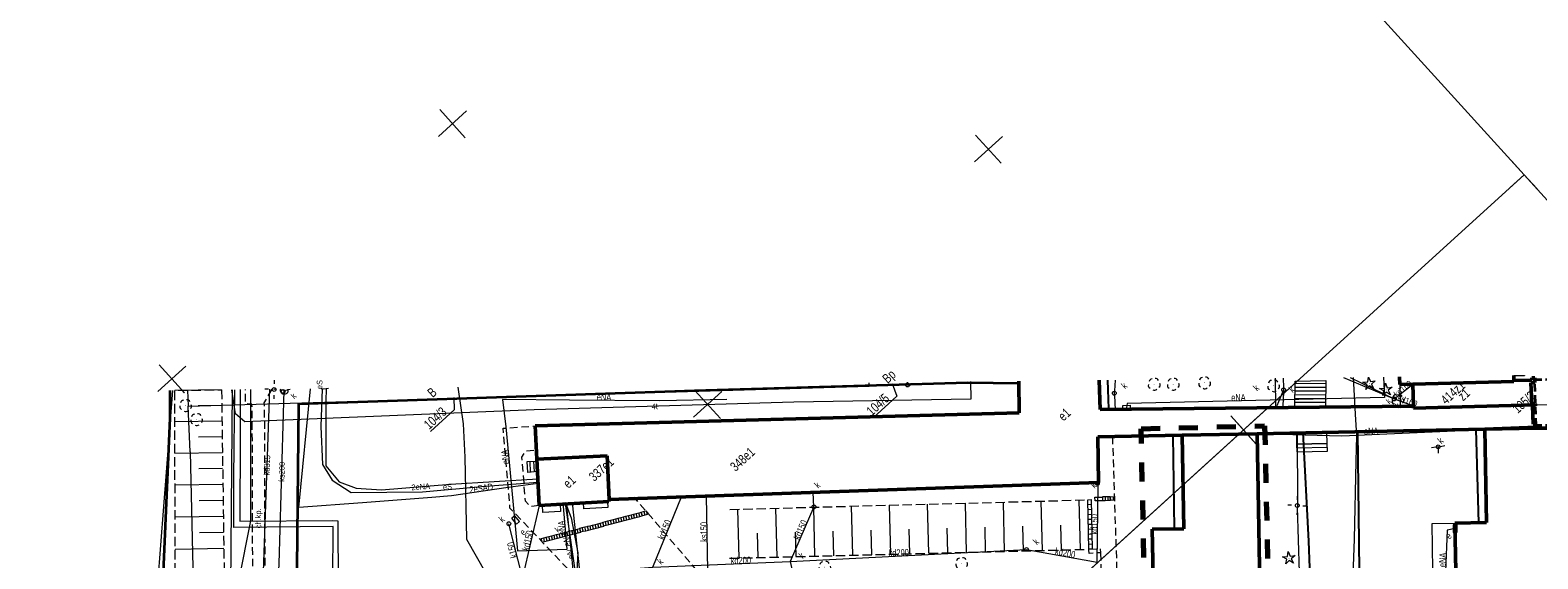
# Model space of a CAD drawing. Extents: x 6546616 to 6547358, y 5574659 to 5575298.
# Tile 9 of 12: x 6546993 to 6547192, y 5575063 to 5575132. Entities that reach past the tile are written whole.
import ezdxf
from ezdxf.enums import TextEntityAlignment as Align

# ---------------------------------------------------------------- set-up
doc = ezdxf.new("R2010")
doc.units = 0
doc.header["$MEASUREMENT"] = 0
for name, pattern in [('0.5_0.5', [1, 0.5, -0.5]), ('1.0_0.5', [1.5, 1, -0.5]), ('219-500', [0]), ('823-500', [1.75, 1.25, -0.5]), ('mz1.0_0.5', [1.5, 1, -0.5]), ('mz1.25_0.5', [1.75, 1.25, -0.5])]:
    doc.linetypes.add(name, pattern=pattern)
doc.layers.get('0').update_dxf_attribs({"color": 2, "linetype": 'CONTINUOUS', "lineweight": 13})
for name, color, linetype, lineweight in [('000 Inne (niezydentyfikowane)', 7, 'CONTINUOUS', 13), ('202-Punkt graniczny stabilizowany trwale', 7, 'CONTINUOUS', 13), ('203-Punkt załamania granicy działki nie stabilizowany', 7, 'CONTINUOUS', 13), ('210-Oznaczenie użytku', 7, 'CONTINUOUS', 13), ('211-Nr działki', 7, 'CONTINUOUS', 13), ('219-Linia granicy', 7, 'CONTINUOUS', 13), ('312-Budynek (powierzchnia)', 7, 'CONTINUOUS', 13), ('312-Numer ewidencyjny budynku', 7, 'CONTINUOUS', 13), ('312-Numer ewidencyjny budynku-Atr124', 7, 'CONTINUOUS', 13), ('342-Łącznik napowietrzny - K1', 7, 'CONTINUOUS', 13), ('352-schody (powierzchnia)', 7, 'CONTINUOUS', 13), ('356-Świetlik', 7, 'CONTINUOUS', 13), ('506-Opis i rzędna włazu okrągłego-SK', 7, 'CONTINUOUS', 13), ('509-Kratka ściekowa-SK', 7, 'CONTINUOUS', 13), ('510-Podpora jednosłupowa symb.-SEPOW', 7, 'CONTINUOUS', 13), ('582-Atrybuty opisowe-SKPOD', 7, 'CONTINUOUS', 13), ('585-Atrybuty opisowe-SEPOD', 7, 'CONTINUOUS', 13), ('688-Opis szafy sterowniczej-SE', 7, 'CONTINUOUS', 13), ('820-Skarpa nieumocniona', 7, 'CONTINUOUS', 13), ('822-Szczyt skarpy umocnionej', 7, 'CONTINUOUS', 13), ('823-Szczyt skarpy nieumocninej', 7, 'CONTINUOUS', 13), ('824-Podnóże skarpy nieumocninej', 7, 'CONTINUOUS', 13), ('chodnik (powierzchnia)', 7, 'CONTINUOUS', 13), ('chodnik (powierzchnia)-Atr17', 7, 'CONTINUOUS', 13), ('drzewo iglaste (punkt)', 7, 'CONTINUOUS', 13), ('drzewo liściaste (punkt)', 7, 'CONTINUOUS', 13), ('kratka ściekowa (punkt)', 7, 'CONTINUOUS', 13), ('krawężnik (linia)', 7, 'CONTINUOUS', 13), ('latarnia (punkt)', 7, 'CONTINUOUS', 13), ('latarnia na słupie lub maszcie (punkt)', 7, 'CONTINUOUS', 13), ('odwodnienie liniowe (linia)-Atr17', 7, 'CONTINUOUS', 13), ('ogrodzenie trwałe (linia)', 7, 'CONTINUOUS', 13), ('przewód ciepłowniczy (linia)', 7, 'CONTINUOUS', 13), ('przewód elektroenergetyczny (linia)', 7, 'CONTINUOUS', 13), ('przewód elektroenergetyczny (linia)-Atr1', 7, 'CONTINUOUS', 13), ('przewód gazowy (linia)', 7, 'CONTINUOUS', 13), ('przewód kanalizacyjny (linia)', 7, 'CONTINUOUS', 13), ('przewód kanalizacyjny (linia)-Atr1', 7, 'CONTINUOUS', 13), ('przewód telekomunikacyjny (linia)', 7, 'CONTINUOUS', 13), ('przewód telekomunikacyjny (linia)-Atr1', 7, 'CONTINUOUS', 13), ('przewód wodociągowy (linia)', 7, 'CONTINUOUS', 13), ('skarpa nieumocniona (powierzchnia)', 7, 'CONTINUOUS', 13), ('studzienka - przewód kanalizacyjny (powierzchnia)', 7, 'CONTINUOUS', 13), ('studzienka okrągła - przewód kanalizacyjny (punkt)', 7, 'CONTINUOUS', 13), ('studzienka okrągła - przewód kanalizacyjny (punkt)-Atr17', 7, 'CONTINUOUS', 13), ('szafa sterownicza - siec elektroenergetyczna (punkt)', 7, 'CONTINUOUS', 13), ('Wstawianie ramki sekcyjnej z opisem', 7, 'CONTINUOUS', 13), ('właz okrągły - siec kanalizacyjna (punkt)', 7, 'CONTINUOUS', 13), ('właz okrągły - siec kanalizacyjna (punkt)-Atr17', 7, 'CONTINUOUS', 13)]:
    doc.layers.add(name, color=color, linetype=linetype, lineweight=lineweight)
doc.styles.add('ARIAL', font='ARIALUNI.TTF', dxfattribs={"width": 0.75})
doc.linetypes.add('902-500', pattern='A,3.75,0,[1,ksztalty.shx,S=0.5,R=0,X=0,Y=0],3.75', length=7.5)

# ---------------------------------------------------------------- blocks, each defined once
blk = doc.blocks.new('OP021')
at = {"linetype": 'Continuous', "lineweight": 13}
h = blk.add_hatch(color=0, dxfattribs=at)
edge = h.paths.add_edge_path()
edge.add_arc((0, 0), 0.05, 0, 360)
at = {"color": 0, "linetype": 'Continuous', "lineweight": 13}
for centre, start, end in [((-0.38, 0.124), 121.308, 202.548), ((0, 0.4), 49.272, 130.728), ((0.38, 0.124), 337.452, 58.692), ((-0.235, -0.324), 193.221, 274.871), ((0.235, -0.324), 265.129, 346.779)]:
    blk.add_arc(centre, 0.4, start, end, dxfattribs=at)
blk = doc.blocks.new('SM01')
at = {"color": 0, "linetype": 'Continuous', "lineweight": 13}
for p, q in [((-0.53, 0.531), (-0.883, 0.884)), ((0.531, 0.531), (0.884, 0.884)), ((-0.53, -0.53), (-0.883, -0.883)), ((0.531, -0.53), (0.884, -0.883))]:
    blk.add_line(p, q, dxfattribs=at)
blk.add_circle((0, 0), 0.25, dxfattribs=at)
blk = doc.blocks.new('US22')
at = {"color": 0, "linetype": 'Continuous', "lineweight": 13}
blk.add_circle((0, 0), 0.25, dxfattribs=at)
blk = doc.blocks.new('US19')
at = {"color": 0, "linetype": 'Continuous', "lineweight": 13}
for p, q in [((-0.5, -0.25), (-0.5, 0.25)), ((-0.5, 0.25), (0.5, 0.25)), ((0.5, -0.25), (0.5, 0.25)), ((-0.5, -0.25), (0.5, -0.25))]:
    blk.add_line(p, q, dxfattribs=at)
blk = doc.blocks.new('US05')
at = {"color": 0, "linetype": 'Continuous', "lineweight": 13}
for p, q in [((-0.525, -0.25), (-0.525, 0.25)), ((-0.525, 0.25), (-0.175, 0.25)), ((-0.175, -0.25), (-0.175, 0.25)), ((-0.175, 0.25), (0.175, 0.25)), ((0.175, -0.25), (0.175, 0.25)), ((0.175, 0.25), (0.525, 0.25)), ((0.525, -0.25), (0.525, 0.25)), ((-0.525, -0.25), (-0.175, -0.25)), ((-0.175, -0.25), (0.175, -0.25)), ((0.175, -0.25), (0.525, -0.25))]:
    blk.add_line(p, q, dxfattribs=at)
blk = doc.blocks.new('OP011')
at = {"linetype": 'Continuous', "lineweight": 13}
h = blk.add_hatch(color=0, dxfattribs=at)
edge = h.paths.add_edge_path()
edge.add_arc((0, 0), 0.05, 0, 360)
at = {"color": 0, "linetype": 'Continuous', "lineweight": 13}
for p, q in [((-0.828, -0.268), (-0.283, 0.093)), ((-0.283, 0.093), (-0.512, 0.706)), ((-0.512, 0.706), (0, 0.299)), ((0, 0.299), (0.512, 0.706)), ((0.512, 0.706), (0.283, 0.093)), ((0.283, 0.093), (0.828, -0.268)), ((-0.175, -0.24), (-0.828, -0.268)), ((0, -0.87), (-0.175, -0.24)), ((0.175, -0.24), (0, -0.87)), ((0.828, -0.268), (0.175, -0.24))]:
    blk.add_line(p, q, dxfattribs=at)
blk = doc.blocks.new('510')
at = {"color": 0, "linetype": 'Continuous', "lineweight": 0}
blk.add_circle((0, 0), 0.25, dxfattribs=at)
blk = doc.blocks.new('SM011')
at = {"color": 0, "linetype": 'Continuous', "lineweight": 13}
for p, q in [((-0.53, 0.531), (-0.883, 0.884)), ((0.531, 0.531), (0.884, 0.884)), ((-0.53, -0.53), (-0.883, -0.883)), ((0.531, -0.53), (0.884, -0.883))]:
    blk.add_line(p, q, dxfattribs=at)
blk = doc.blocks.new('US15')
at = {"color": 0, "linetype": 'Continuous', "lineweight": 13}
blk.add_circle((0, 0), 0.25, dxfattribs=at)
blk = doc.blocks.new('203')
at = {"linetype": 'Continuous', "lineweight": 0}
h = blk.add_hatch(color=0, dxfattribs=at)
edge = h.paths.add_edge_path()
edge.add_arc((0, 0), 0.045, 0, 360)
blk = doc.blocks.new('202')
at = {"color": 0, "linetype": 'Continuous', "lineweight": 0}
blk.add_circle((0, 0), 0.25, dxfattribs=at)
blk = doc.blocks.new('RAMKA500KP')
at = {"color": 0}
for p, q in [((347.5, 250), (352.5, 250)), ((350, 247.5), (350, 250)), ((397.5, 250), (400, 250)), ((400, 247.5), (400, 250)), ((250, 97.5), (250, 102.5)), ((300, 97.5), (300, 102.5)), ((247.5, 100), (252.5, 100)), ((297.5, 100), (302.5, 100)), ((300, 47.5), (300, 52.5)), ((350, 47.5), (350, 52.5)), ((297.5, 50), (302.5, 50)), ((347.5, 50), (352.5, 50)), ((350, 0), (350, 2.5)), ((400, 0), (400, 2.5)), ((347.5, 0), (352.5, 0)), ((397.5, 0), (400, 0))]:
    blk.add_line(p, q, dxfattribs=at)
at = {"color": 0, "flags": 128}
blk.add_lwpolyline([(0, 0), (400, 0), (400, 250), (0, 250)], close=True, dxfattribs=at)

msp = doc.modelspace()

# ---------------------------------------------------------------- linework, layer by layer
at = {"color": 6, "linetype": '0.5_0.5', "lineweight": 70, "ltscale": 5}
msp.add_lwpolyline([(6547155.69, 5575080.07), (6547157.62, 5574993.11), (6547141.34, 5574992.74), (6547139.41, 5575079.69)], close=True, dxfattribs=at)
at = {"layer": '000 Inne (niezydentyfikowane)', "color": 7, "linetype": 'Continuous', "lineweight": 13}
for p, q in [((6547018.22, 5575084.81), (6547012.04, 5575084.72)), ((6547018.24, 5575082.75), (6547015.15, 5575082.71)), ((6547018.27, 5575080.68), (6547012.05, 5575080.6)), ((6547018.31, 5575078.61), (6547015.18, 5575078.56)), ((6547018.33, 5575076.52), (6547012.06, 5575076.44)), ((6547018.36, 5575074.44), (6547015.22, 5575074.39)), ((6547018.39, 5575072.34), (6547012.08, 5575072.26)), ((6547018.42, 5575070.24), (6547015.25, 5575070.19)), ((6547018.45, 5575068.13), (6547012.1, 5575068.04)), ((6547018.48, 5575066.01), (6547015.3, 5575065.96)), ((6547018.51, 5575063.89), (6547012.11, 5575063.79))]:
    msp.add_line(p, q, dxfattribs=at)
at = {"layer": '000 Inne (niezydentyfikowane)', "color": 7, "linetype": 'Continuous', "lineweight": 25, "flags": 128}
for points in [[(6547143.82, 5575066.51), (6547143.66, 5575078.8)], [(6547180.89, 5575061.12), (6547168.22, 5575061.02), (6547167.97, 5575079.3)], [(6547183.92, 5575067.3), (6547183.57, 5575079.6)]]:
    msp.add_lwpolyline(points, dxfattribs=at)
at = {"layer": '211-Nr działki', "color": 0, "linetype": 'Continuous', "lineweight": 18, "flags": 128}
for points in [[(6547048.85, 5575083.82), (6547048.89, 5575082.19), (6547045.75, 5575079.33)], [(6547106.59, 5575085.63), (6547107.23, 5575083.98), (6547104.09, 5575081.13)]]:
    msp.add_lwpolyline(points, dxfattribs=at)
at = {"layer": '219-Linia granicy', "color": 7, "linetype": '219-500', "lineweight": 18, "flags": 128}
for points in [[(6547103.58, 5575085.3), (6547103.57, 5575085.75)], [(6547108.64, 5575085.45), (6547108.63, 5575085.8)], [(6547173.48, 5575086.52), (6547173.51, 5575085.53)], [(6547011.74, 5575084.74), (6547009.38, 5575054.16)], [(6547013.73, 5575084.76), (6547013.82, 5575082.68)], [(6547013.82, 5575082.68), (6547103.58, 5575085.3)], [(6547108.64, 5575085.45), (6547103.58, 5575085.3)], [(6547173.51, 5575085.53), (6547173.58, 5575082.63)], [(6547014.08, 5575076.64), (6547013.82, 5575082.68)], [(6547173.58, 5575082.63), (6547173.58, 5575082.48)], [(6547173.58, 5575082.48), (6547175.31, 5575082.51)], [(6547175.31, 5575082.38), (6547191.39, 5575082.83)], [(6547175.31, 5575082.51), (6547175.31, 5575082.38)], [(6547191.39, 5575082.83), (6547208.63, 5575083.31)], [(6547014.08, 5575076.64), (6547014.61, 5575053.77)]]:
    msp.add_lwpolyline(points, dxfattribs=at)
at = {"layer": '312-Budynek (powierzchnia)', "color": 7, "linetype": 'Continuous', "lineweight": 50, "flags": 128}
for points in [[(6547123.35, 5575081.77), (6547123.29, 5575085.96)], [(6547133.9, 5575086.08), (6547134, 5575082.24)], [(6547173.48, 5575086.52), (6547173.51, 5575085.53)], [(6547175.21, 5575085.54), (6547188.56, 5575085.89)], [(6547175.21, 5575085.54), (6547188.56, 5575085.89)], [(6547188.53, 5575086.64), (6547188.53, 5575086.68)], [(6547188.55, 5575086.04), (6547188.53, 5575086.64)], [(6547188.55, 5575086.04), (6547190.91, 5575086.1)], [(6547188.56, 5575085.89), (6547188.55, 5575086.04)], [(6547188.56, 5575085.89), (6547188.55, 5575086.04)], [(6547191.31, 5575085.76), (6547190.8, 5575085.73)], [(6547190.8, 5575085.73), (6547190.9, 5575082.95)], [(6547190.91, 5575086.1), (6547190.93, 5575086.37)], [(6547190.93, 5575086.37), (6547191.29, 5575086.38)], [(6547191.29, 5575086.38), (6547191.3, 5575086.16)], [(6547191.3, 5575086.16), (6547191.31, 5575085.76)], [(6547173.51, 5575085.53), (6547175.21, 5575085.54)], [(6547175.31, 5575082.64), (6547175.21, 5575085.54)], [(6547059.54, 5575080.06), (6547123.35, 5575081.77)], [(6547134, 5575082.24), (6547175.31, 5575082.64)], [(6547175.31, 5575082.38), (6547191.39, 5575082.83)], [(6547191.39, 5575082.83), (6547175.31, 5575082.38)], [(6547175.31, 5575082.64), (6547175.31, 5575082.38)], [(6547175.31, 5575082.38), (6547175.31, 5575082.64)], [(6547190.9, 5575082.95), (6547191.37, 5575082.96)], [(6547191.39, 5575082.71), (6547191.01, 5575082.7)], [(6547191.01, 5575082.7), (6547191.11, 5575080.28)], [(6547191.37, 5575082.96), (6547191.39, 5575082.83)], [(6547191.39, 5575082.83), (6547191.39, 5575082.71)], [(6547059.78, 5575075.66), (6547059.54, 5575080.06)], [(6547191.53, 5575079.87), (6547184.73, 5575079.62)], [(6547191.11, 5575080.28), (6547191.48, 5575080.27)], [(6547191.48, 5575080.27), (6547191.5, 5575080.09)], [(6547191.5, 5575080.09), (6547191.53, 5575079.87)], [(6547191.54, 5575079.74), (6547194.38, 5575079.78)], [(6547144.81, 5575078.84), (6547133.69, 5575078.63)], [(6547133.69, 5575078.63), (6547133.81, 5575072.6)], [(6547154.71, 5575079.02), (6547144.81, 5575078.84)], [(6547144.81, 5575078.84), (6547154.71, 5575079.02)], [(6547145.05, 5575066.51), (6547144.81, 5575078.84)], [(6547184.73, 5575079.62), (6547154.71, 5575079.02)], [(6547154.71, 5575079.02), (6547156.22, 5574994.19)], [(6547184.73, 5575079.62), (6547191.54, 5575079.74)], [(6547184.95, 5575067.31), (6547184.73, 5575079.62)], [(6547059.78, 5575075.66), (6547069.06, 5575076.11)], [(6547069.06, 5575076.11), (6547059.78, 5575075.66)], [(6547069.06, 5575076.11), (6547069.29, 5575070.37)], [(6547069.29, 5575070.37), (6547069.06, 5575076.11)], [(6547060.07, 5575069.58), (6547059.78, 5575075.66)], [(6547133.81, 5575072.6), (6547069.29, 5575070.37)], [(6547069.26, 5575070.08), (6547060.07, 5575069.58)], [(6547069.29, 5575070.37), (6547069.26, 5575070.08)], [(6547140.87, 5575066.43), (6547145.05, 5575066.51)], [(6547141, 5575060.26), (6547140.87, 5575066.43)], [(6547180.78, 5575067.24), (6547184.95, 5575067.31)], [(6547180.89, 5575060.95), (6547180.78, 5575067.24)]]:
    msp.add_lwpolyline(points, dxfattribs=at)
at = {"layer": '342-Łącznik napowietrzny - K1', "color": 7, "linetype": '1.0_0.5', "lineweight": 35, "flags": 128}
msp.add_lwpolyline([(6547191.5, 5575080.09), (6547191.48, 5575080.27), (6547191.31, 5575085.76), (6547191.3, 5575086.16), (6547200.23, 5575086.37), (6547200.37, 5575080.07), (6547194.48, 5575079.99), (6547194.5, 5575080.35), (6547194.12, 5575080.35), (6547194.11, 5575080.18)], close=True, dxfattribs=at)
at = {"layer": '352-schody (powierzchnia)', "color": 7, "linetype": 'Continuous', "lineweight": 18}
for p, q in [((6547159.67, 5575082.53), (6547159.71, 5575085.94)), ((6547159.71, 5575085.94), (6547163.74, 5575086.05)), ((6547163.74, 5575086.05), (6547163.72, 5575082.57)), ((6547163.74, 5575084.12), (6547159.69, 5575084.13)), ((6547163.73, 5575084.62), (6547159.7, 5575084.64)), ((6547163.74, 5575085.62), (6547159.71, 5575085.64)), ((6547163.74, 5575085.11), (6547159.71, 5575085.13)), ((6547163.72, 5575082.57), (6547159.67, 5575082.53)), ((6547163.73, 5575083.12), (6547159.68, 5575083.13)), ((6547163.73, 5575083.62), (6547159.69, 5575083.64)), ((6547163.91, 5575079.2), (6547159.88, 5575079.13)), ((6547159.88, 5575079.13), (6547159.91, 5575077.66)), ((6547163.95, 5575077.75), (6547163.91, 5575079.2)), ((6547163.95, 5575077.75), (6547159.91, 5575077.67)), ((6547159.91, 5575077.66), (6547163.95, 5575077.75)), ((6547159.91, 5575077.67), (6547159.94, 5575076.66)), ((6547159.93, 5575077.16), (6547163.95, 5575077.24)), ((6547159.94, 5575076.66), (6547163.97, 5575076.74)), ((6547163.97, 5575076.74), (6547163.95, 5575077.75)), ((6547058.49, 5575075.36), (6547059.79, 5575075.42)), ((6547058.58, 5575073.92), (6547058.49, 5575075.36)), ((6547059.86, 5575074.05), (6547058.58, 5575073.92)), ((6547058.84, 5575075.38), (6547058.9, 5575073.95)), ((6547059.33, 5575075.39), (6547059.41, 5575074)), ((6547059.79, 5575075.42), (6547059.86, 5575074.05))]:
    msp.add_line(p, q, dxfattribs=at)
at = {"layer": '352-schody (powierzchnia)', "color": 7, "linetype": 'Continuous', "lineweight": 18, "flags": 128}
for points in [[(6547132.39, 5575070.31), (6547132.92, 5575070.35)], [(6547132.39, 5575070.31), (6547132.92, 5575070.35)], [(6547132.83, 5575070.34), (6547132.95, 5575063.8), (6547132.53, 5575063.8), (6547132.39, 5575070.31)], [(6547132.83, 5575070.34), (6547132.95, 5575063.8), (6547132.53, 5575063.8), (6547132.39, 5575070.31)], [(6547132.87, 5575069.69), (6547132.41, 5575069.66)], [(6547132.87, 5575069.69), (6547132.41, 5575069.66)], [(6547132.85, 5575069.04), (6547132.42, 5575069.01)], [(6547132.85, 5575069.04), (6547132.42, 5575069.01)], [(6547132.87, 5575068.38), (6547132.43, 5575068.36)], [(6547132.87, 5575068.38), (6547132.43, 5575068.36)], [(6547132.87, 5575067.74), (6547132.44, 5575067.71)], [(6547132.87, 5575067.74), (6547132.44, 5575067.71)], [(6547132.9, 5575067.08), (6547132.46, 5575067.06)], [(6547132.9, 5575067.08), (6547132.46, 5575067.06)], [(6547132.91, 5575066.43), (6547132.48, 5575066.4)], [(6547132.91, 5575066.43), (6547132.48, 5575066.4)], [(6547132.92, 5575065.78), (6547132.49, 5575065.75)], [(6547132.92, 5575065.78), (6547132.49, 5575065.75)], [(6547132.93, 5575065.13), (6547132.51, 5575065.11)], [(6547132.93, 5575065.13), (6547132.51, 5575065.11)], [(6547132.95, 5575064.48), (6547132.51, 5575064.45)], [(6547132.95, 5575064.48), (6547132.51, 5575064.45)]]:
    msp.add_lwpolyline(points, dxfattribs=at)
at = {"layer": '356-Świetlik', "color": 7, "linetype": 'Continuous', "lineweight": 18, "flags": 128}
for points in [[(6547134.01, 5575082.31), (6547133.89, 5575086.08)], [(6547134.96, 5575086.09), (6547135.07, 5575082.33), (6547134.01, 5575082.31)], [(6547189.93, 5575086.7), (6547189.93, 5575086.67), (6547188.53, 5575086.64)], [(6547188.53, 5575086.64), (6547188.53, 5575086.68)]]:
    msp.add_lwpolyline(points, dxfattribs=at)
for points in [[(6547065.96, 5575069.12), (6547065.91, 5575069.9), (6547069.07, 5575070.07), (6547069.12, 5575069.29)], [(6547060.57, 5575068.65), (6547060.53, 5575069.6), (6547062.84, 5575069.73), (6547062.9, 5575068.77)]]:
    msp.add_lwpolyline(points, close=True, dxfattribs=at)
at = {"layer": '509-Kratka ściekowa-SK', "color": 7, "linetype": 'Continuous', "lineweight": 18, "flags": 128}
for points in [[(6547133.33, 5575070.68), (6547134.31, 5575070.68), (6547134.33, 5575070.18), (6547133.36, 5575070.18)], [(6547135.9, 5575070.26), (6547135.38, 5575070.23), (6547135.35, 5575070.73), (6547135.88, 5575070.75)], [(6547073.54, 5575068.7), (6547074.13, 5575068.86), (6547074.5, 5575068.43), (6547073.68, 5575068.22)]]:
    msp.add_lwpolyline(points, close=True, dxfattribs=at)
for points in [[(6547135.71, 5575070.74), (6547135.74, 5575070.25)], [(6547073.88, 5575068.78), (6547074.02, 5575068.31)], [(6547074.35, 5575068.4), (6547074.27, 5575068.7)]]:
    msp.add_lwpolyline(points, dxfattribs=at)
at = {"layer": '820-Skarpa nieumocniona', "color": 7, "linetype": 'Continuous', "lineweight": 13, "flags": 128}
for points in [[(6547116.42, 5575063.39), (6547116.25, 5575069.89)], [(6547121.42, 5575063.52), (6547121.26, 5575070.02)], [(6547126.42, 5575063.66), (6547126.25, 5575070.14)], [(6547131.42, 5575063.78), (6547131.26, 5575070.28)], [(6547086.44, 5575062.64), (6547086.28, 5575069.08)], [(6547091.43, 5575062.76), (6547091.28, 5575069.21)], [(6547096.42, 5575062.89), (6547096.27, 5575069.34)], [(6547101.43, 5575063.02), (6547101.26, 5575069.48)], [(6547106.43, 5575063.14), (6547106.27, 5575069.62)], [(6547111.42, 5575063.27), (6547111.26, 5575069.75)], [(6547088.94, 5575062.7), (6547088.86, 5575065.92)], [(6547093.93, 5575062.83), (6547093.85, 5575066.05)], [(6547098.93, 5575062.95), (6547098.84, 5575066.18)], [(6547103.93, 5575063.08), (6547103.85, 5575066.32)], [(6547108.93, 5575063.2), (6547108.84, 5575066.45)], [(6547113.92, 5575063.33), (6547113.84, 5575066.56)], [(6547118.91, 5575063.45), (6547118.84, 5575066.7)], [(6547123.93, 5575063.58), (6547123.83, 5575066.83)], [(6547128.92, 5575063.71), (6547128.84, 5575066.97)]]:
    msp.add_lwpolyline(points, dxfattribs=at)
at = {"layer": '822-Szczyt skarpy umocnionej', "color": 7, "linetype": 'Continuous', "lineweight": 13, "flags": 128}
msp.add_lwpolyline([(6547130.43, 5575072.49), (6547133.81, 5575072.6)], dxfattribs=at)
at = {"layer": '823-Szczyt skarpy nieumocninej', "color": 7, "linetype": '823-500', "lineweight": 13, "flags": 128}
msp.add_lwpolyline([(6547085.18, 5575062.61), (6547132.53, 5575063.8)], dxfattribs=at)
at = {"layer": '824-Podnóże skarpy nieumocninej', "color": 7, "linetype": '823-500', "lineweight": 13, "flags": 128}
msp.add_lwpolyline([(6547085.22, 5575069.05), (6547132.39, 5575070.31)], dxfattribs=at)
at = {"layer": 'chodnik (powierzchnia)', "color": 7, "linetype": 'mz1.0_0.5', "lineweight": 18, "flags": 128}
for points in [[(6547023.05, 5574934.4), (6547023, 5574937.06), (6547015.05, 5574959.22), (6547022.75, 5574966.07), (6547022.58, 5575003.6), (6547022.37, 5575046.24), (6547022.26, 5575082.57), (6547022.2, 5575082.94), (6547021.38, 5575082.97), (6547021.35, 5575084.85)], [(6547024.84, 5575084.89), (6547023.8, 5575083.11), (6547023.85, 5575082.55), (6547023.95, 5575046.15), (6547024.18, 5575003.72), (6547024.34, 5574965.31), (6547016.87, 5574958.6), (6547024.64, 5574937.13), (6547027.08, 5574937.12), (6547027.04, 5574934.45), (6547023.97, 5574934.39)], [(6547074.19, 5575050.35), (6547056.23, 5575069.23), (6547055.34, 5575079.74), (6547059.54, 5575080.06)], [(6547135.63, 5575078.63), (6547135.89, 5575070.5), (6547136.19, 5575061.41), (6547136.37, 5575057.11), (6547139.79, 5575057.18)], [(6547060.07, 5575069.58), (6547058.95, 5575069.44), (6547058.29, 5575070.13), (6547057.78, 5575075.94), (6547058.29, 5575076.78), (6547059.71, 5575076.87)], [(6547134.06, 5575063.34), (6547134.27, 5575057.06), (6547095.26, 5575055.9), (6547095.25, 5575056.32), (6547093.94, 5575056.24), (6547093.96, 5575055.84), (6547085.57, 5575055.54), (6547072.58, 5575070.66)]]:
    msp.add_lwpolyline(points, dxfattribs=at)
msp.add_lwpolyline([(6547132.53, 5575063.8), (6547134.03, 5575063.86), (6547134.06, 5575063.34), (6547132.57, 5575063.26)], close=True, dxfattribs=at)
at = {"layer": 'krawężnik (linia)', "color": 7, "linetype": 'Continuous', "lineweight": 25, "flags": 128}
msp.add_lwpolyline([(6547161.98, 5575045.75), (6547161.91, 5575054.32), (6547161.53, 5575064.85), (6547160.78, 5575079.17)], dxfattribs=at)
at = {"layer": 'ogrodzenie trwałe (linia)', "color": 7, "linetype": '902-500', "lineweight": 35, "flags": 128}
for points in [[(6547123.31, 5575085.64), (6547116.53, 5575085.75), (6547080.54, 5575084.66), (6547028.36, 5575082.92), (6547027.92, 5575039.76), (6547027.96, 5575033.57), (6547027.96, 5575019.03)], [(6547002.24, 5574960.56), (6547003.19, 5574963.69), (6547004.97, 5574979.89), (6547007.12, 5575003.78), (6547008.78, 5575024.53), (6547009.82, 5575043.54), (6547011.46, 5575081.08), (6547011.45, 5575084.74)]]:
    msp.add_lwpolyline(points, dxfattribs=at)
at = {"layer": 'przewód ciepłowniczy (linia)', "color": 212, "linetype": 'Continuous', "lineweight": 18, "flags": 128}
for points in [[(6547019.6, 5575084.83), (6547018.32, 5574934.45)], [(6547019.28, 5574934.44), (6547020.51, 5574946.84), (6547032.29, 5574946.29), (6547032.38, 5574970.32), (6547032.5, 5574996.04), (6547032.36, 5575022.42), (6547032.55, 5575035.11), (6547032.63, 5575040.22), (6547032.81, 5575050.55), (6547032.94, 5575065.84), (6547032.91, 5575066.82), (6547019.85, 5575066.67), (6547019.84, 5575073.31), (6547019.95, 5575084.83)], [(6547020.67, 5575084.84), (6547020.66, 5575078.71), (6547020.64, 5575067.49), (6547032.88, 5575067.61), (6547033.52, 5575067.53), (6547033.57, 5575059), (6547033.29, 5575041.48), (6547033.09, 5575029.26), (6547033.06, 5575009.42), (6547033.11, 5575001.37), (6547033.11, 5574988.96), (6547033.04, 5574968.34), (6547033.06, 5574948.63), (6547033.03, 5574945.47), (6547026.22, 5574945.84), (6547021.08, 5574946.07), (6547020.6, 5574941.05), (6547020.09, 5574936.47), (6547019.91, 5574934.44)]]:
    msp.add_lwpolyline(points, dxfattribs=at)
at = {"layer": 'przewód elektroenergetyczny (linia)', "color": 1, "linetype": 'Continuous', "lineweight": 18, "flags": 128}
for points in [[(6547171.36, 5575086.49), (6547171.36, 5575086.46), (6547171.48, 5575083.79), (6547137.59, 5575083.02), (6547137.48, 5575082.5)], [(6547025.27, 5575084.89), (6547025.15, 5575084.85), (6547025.16, 5575084.89)], [(6547059.94, 5575072.47), (6547055.97, 5575071.92), (6547048.52, 5575070.84), (6547045.92, 5575070.61), (6547036.79, 5575069.94), (6547028.39, 5575069.31), (6547029.92, 5575084.94)], [(6547031.47, 5575084.96), (6547031.3, 5575079.98), (6547031.52, 5575074.99), (6547032.79, 5575072.9), (6547035.31, 5575071.27), (6547044.72, 5575071.38), (6547052.49, 5575072.07), (6547059.92, 5575072.66)], [(6547032.29, 5575084.97), (6547031.67, 5575084.91), (6547031.36, 5575084.96)], [(6547032.01, 5575084.96), (6547031.96, 5575083.38), (6547031.96, 5575074.79), (6547033.72, 5575072.68), (6547035.97, 5575071.87), (6547039.3, 5575071.62), (6547048.41, 5575072.36), (6547059.9, 5575073.07)], [(6547084.82, 5575083.54), (6547075.99, 5575083.35), (6547064.08, 5575083.44), (6547055.24, 5575083.53), (6547055.68, 5575079.95), (6547057.2, 5575063.58), (6547063.76, 5575063.82), (6547063.23, 5575069.96)], [(6547154.53, 5575079.06), (6547165.88, 5575078.75), (6547184.73, 5575079.6)], [(6547160, 5575079.08), (6547160.02, 5575069.83), (6547160.02, 5575069.36)], [(6547063.51, 5575069.99), (6547064.29, 5575067.94), (6547065.17, 5575063.35), (6547064.96, 5575059.4)], [(6547089.2, 5575022.31), (6547088.87, 5575024.43), (6547077.56, 5575024.35), (6547073.61, 5575030.21), (6547073.15, 5575050.26), (6547065.54, 5575056.23), (6547063.56, 5575069.84)], [(6547139.24, 5574993.99), (6547139.56, 5574994.63), (6547139.34, 5574999.98), (6547138.36, 5575021.83), (6547137.38, 5575035.76), (6547137.35, 5575036.88), (6547136.68, 5575045.14), (6547136.21, 5575047.4), (6547134.97, 5575049.58), (6547132.75, 5575051.88), (6547129.77, 5575054.89), (6547127.03, 5575056.75), (6547120.17, 5575057.84), (6547114.56, 5575057.85), (6547108.5, 5575058.2), (6547105.52, 5575057.62), (6547100.51, 5575056.78), (6547094.98, 5575056.02), (6547077.5, 5575055.99), (6547065, 5575055.84), (6547064.47, 5575062.02), (6547063.69, 5575069.92)], [(6547064.43, 5575069.92), (6547065.82, 5575056.88), (6547068.67, 5575056.22), (6547073.51, 5575056.09), (6547081.2, 5575056.21), (6547101.56, 5575056.81), (6547107.9, 5575057.21), (6547113.93, 5575058.03), (6547122.61, 5575057.6), (6547130.47, 5575057.07), (6547132.64, 5575054.82), (6547135.88, 5575049.17), (6547136.59, 5575046.24), (6547137.8, 5575031.04), (6547138.67, 5575019.83)], [(6547160.69, 5575047.58), (6547160.68, 5575047.83), (6547160.02, 5575069.36)], [(6547155.04, 5575060.31), (6547158.83, 5575059.96), (6547160.19, 5575059.61), (6547161.33, 5575059.45), (6547166.86, 5575059.02), (6547169.29, 5575059.23), (6547176.75, 5575059.58), (6547177.2, 5575059.75), (6547177.41, 5575059.92), (6547177.61, 5575060.16), (6547177.79, 5575060.44), (6547177.85, 5575061.05), (6547177.76, 5575067.19), (6547180.78, 5575067.24)], [(6547180.79, 5575066.52), (6547179.75, 5575066.31), (6547179.52, 5575060.89), (6547179.59, 5575054.5), (6547181.48, 5575053.64), (6547181.94, 5575034.09), (6547182.17, 5575020.08), (6547181.35, 5575019.27), (6547181.41, 5575012.69), (6547181.53, 5575006.18), (6547181.7, 5574994.94)]]:
    msp.add_lwpolyline(points, dxfattribs=at)
at = {"layer": 'przewód gazowy (linia)', "color": 40, "linetype": 'Continuous', "lineweight": 18, "flags": 128}
msp.add_lwpolyline([(6547166.59, 5575043.59), (6547167.03, 5575050.86), (6547167.53, 5575065.11), (6547167.74, 5575075.42), (6547167.84, 5575078.74), (6547167.67, 5575081.62), (6547167.43, 5575086.45)], dxfattribs=at)
at = {"layer": 'przewód kanalizacyjny (linia)', "color": 34, "linetype": 'Continuous', "lineweight": 18, "flags": 128}
for points in [[(6547136.01, 5575086.1), (6547135.9, 5575084.67), (6547135.88, 5575084.36), (6547135.9, 5575084.07), (6547136.01, 5575082.17)], [(6547157.07, 5575086.34), (6547157.07, 5575086.18), (6547157.12, 5575082.68)], [(6547158.16, 5575086.35), (6547158.19, 5575085.12), (6547158.2, 5575084.82), (6547158.18, 5575084.52), (6547158.08, 5575082.7)], [(6547166.08, 5575086.43), (6547172.78, 5575083.61)], [(6547166.99, 5575086.44), (6547172.78, 5575083.61)], [(6547012, 5574934.52), (6547011.54, 5574945.84), (6547021.17, 5574954.8), (6547021.6, 5574994.92), (6547022.23, 5575034.89), (6547023.73, 5575060.83), (6547024.56, 5575084.88)], [(6547014.88, 5574934.49), (6547016.03, 5574946.26), (6547023.42, 5574952.47), (6547023.7, 5574991), (6547024.2, 5575031.17), (6547025.8, 5575061.9), (6547026.48, 5575084.72), (6547027.28, 5575084.91)], [(6547158.2, 5575084.82), (6547157.29, 5575082.69)], [(6547172.78, 5575083.61), (6547175.02, 5575085.4)], [(6547172.78, 5575083.61), (6547175.06, 5575082.8)], [(6547178.57, 5575077.3), (6547178.27, 5575077.26), (6547177.71, 5575077.18)], [(6547178.57, 5575077.3), (6547178.56, 5575077), (6547178.55, 5575076.47)], [(6547178.57, 5575077.3), (6547178.86, 5575077.36), (6547179.46, 5575077.48)], [(6547133.64, 5575062.12), (6547133.74, 5575072.35)], [(6547075.04, 5575061.43), (6547078.84, 5575070.7)], [(6547082.3, 5575061.01), (6547082.13, 5575070.82)], [(6547096.3, 5575069.38), (6547096.2, 5575071.28)], [(6547060.07, 5575069.58), (6547057.88, 5575060.07)], [(6547096.3, 5575069.38), (6547093.17, 5575062.18), (6547094.6, 5575055.79)], [(6547057.88, 5575060.07), (6547056.09, 5575067.17)], [(6547057.88, 5575060.07), (6547075.04, 5575061.43), (6547093.17, 5575062.18), (6547124.3, 5575063.78), (6547133.64, 5575062.12)]]:
    msp.add_lwpolyline(points, dxfattribs=at)
at = {"layer": 'przewód telekomunikacyjny (linia)', "color": 30, "linetype": 'Continuous', "lineweight": 18, "flags": 128}
for points in [[(6547116.93, 5575085.89), (6547116.99, 5575083.59), (6547093.64, 5575083.19), (6547059.43, 5575082.16), (6547021.28, 5575080.59), (6547020.05, 5575081.65), (6547019.57, 5575084.83)], [(6547007.77, 5574934.56), (6547008.85, 5574946.03), (6547010.32, 5574959.16), (6547012.43, 5574970.36), (6547014.8, 5574980.62), (6547015.02, 5574988.33), (6547015.81, 5575004.35), (6547015.7, 5575020.71), (6547017.33, 5575043.7), (6547022.08, 5575067.55), (6547022.07, 5575084.86)]]:
    msp.add_lwpolyline(points, dxfattribs=at)
at = {"layer": 'przewód wodociągowy (linia)', "color": 5, "linetype": 'Continuous', "lineweight": 18, "flags": 128}
for points in [[(6547135.04, 5575086.09), (6547135.16, 5575082.25)], [(6547049.34, 5575085.15), (6547050.06, 5575080.33), (6547050.3, 5575075.92), (6547050.52, 5575065.11), (6547055.6, 5575056.18), (6547055.9, 5575055.91)]]:
    msp.add_lwpolyline(points, dxfattribs=at)
at = {"layer": 'skarpa nieumocniona (powierzchnia)', "color": 7, "linetype": 'mz1.25_0.5', "lineweight": 18, "flags": 128}
msp.add_lwpolyline([(6547018.22, 5575084.81), (6547018.6, 5575057.67), (6547015.32, 5575047.3), (6547013.8, 5575033.78), (6547013.49, 5575020.69), (6547012.69, 5574995.88), (6547010.32, 5574966.97), (6547009.17, 5574958.46), (6547016.01, 5574951.34), (6547016.92, 5574950.94), (6547015.88, 5574948.65), (6547012.27, 5574950.63), (6547003.84, 5574957.96), (6547004.84, 5574967.58), (6547004.87, 5574969.2), (6547009.16, 5575012.06), (6547010.19, 5575046.05), (6547012.13, 5575057.25), (6547012.04, 5575084.75)], close=True, dxfattribs=at)
at = {"layer": 'studzienka - przewód kanalizacyjny (powierzchnia)', "color": 34, "linetype": 'Continuous', "lineweight": 18, "flags": 128}
for points in [[(6547026.41, 5575084.23), (6547026.31, 5575084.25), (6547026.22, 5575084.29), (6547026.13, 5575084.36), (6547026.06, 5575084.44), (6547026.01, 5575084.53), (6547025.98, 5575084.62), (6547025.98, 5575084.73), (6547025.99, 5575084.84), (6547026.01, 5575084.9)], [(6547026.94, 5575084.91), (6547026.97, 5575084.82), (6547026.97, 5575084.71), (6547026.96, 5575084.61), (6547026.93, 5575084.51), (6547026.87, 5575084.42), (6547026.81, 5575084.34), (6547026.72, 5575084.28), (6547026.62, 5575084.24), (6547026.52, 5575084.22), (6547026.41, 5575084.23)]]:
    msp.add_lwpolyline(points, dxfattribs=at)
at = {"layer": 'Wstawianie ramki sekcyjnej z opisem', "color": 7, "linetype": 'Continuous', "lineweight": 13, "flags": 128}
for points in [[(6547160.45, 5575086.37), (6546996.17, 5574937.06)], [(6546996.17, 5574937.06), (6547160.45, 5575086.37)], [(6547009.81, 5575084.58), (6547009.96, 5575084.72)], [(6547013.34, 5575084.41), (6547013.03, 5575084.76)], [(6547080.44, 5575081.21), (6547084.14, 5575084.57)], [(6547080.44, 5575081.21), (6547084.14, 5575084.57)], [(6547083.97, 5575081.04), (6547080.6, 5575084.74)], [(6547083.97, 5575081.04), (6547080.6, 5575084.74)], [(6547151.07, 5575077.84), (6547154.77, 5575081.2)], [(6547151.07, 5575077.84), (6547154.77, 5575081.2)], [(6547151.07, 5575077.84), (6547154.77, 5575081.2)], [(6547152.92, 5575079.52), (6547151.24, 5575081.37)], [(6547154.6, 5575077.67), (6547151.24, 5575081.37)], [(6547154.6, 5575077.67), (6547152.92, 5575079.52)]]:
    msp.add_lwpolyline(points, dxfattribs=at)

# ---------------------------------------------------------------- block references
at = {"layer": '202-Punkt graniczny stabilizowany trwale', "color": 7, "linetype": 'Continuous', "lineweight": 18, "rotation": 42.26758658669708}
msp.add_blockref('202', (6547108.64, 5575085.45), dxfattribs=at)
at = {"layer": '203-Punkt załamania granicy działki nie stabilizowany', "color": 7, "linetype": 'Continuous', "lineweight": 18, "rotation": 42.26758658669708}
for p in [(6547103.58, 5575085.3), (6547173.51, 5575085.53), (6547013.82, 5575082.68), (6547173.58, 5575082.63), (6547173.58, 5575082.48), (6547175.31, 5575082.51), (6547175.31, 5575082.38), (6547191.39, 5575082.83), (6547014.08, 5575076.64)]:
    msp.add_blockref('203', p, dxfattribs=at)
at = {"layer": '510-Podpora jednosłupowa symb.-SEPOW', "color": 7, "linetype": 'Continuous', "lineweight": 18, "rotation": 42.26758658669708}
msp.add_blockref('510', (6547160, 5575069.57), dxfattribs=at)
at = {"layer": 'drzewo iglaste (punkt)', "color": 94, "linetype": 'Continuous', "lineweight": 13, "rotation": 42.26758658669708}
for p in [(6547169.48, 5575085.63), (6547171.7, 5575084.81), (6547158.91, 5575062.62)]:
    msp.add_blockref('OP011', p, dxfattribs=at)
at = {"layer": 'drzewo liściaste (punkt)', "color": 94, "linetype": 'Continuous', "lineweight": 13, "rotation": 42.26758658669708}
for p in [(6547141.13, 5575085.55), (6547143.64, 5575085.55), (6547147.77, 5575085.74), (6547156.86, 5575085.36), (6547013.48, 5575082.74), (6547173.25, 5575083.47), (6547014.92, 5575080.89), (6547097.72, 5575061.44), (6547115.75, 5575061.93)]:
    msp.add_blockref('OP021', p, dxfattribs=at)
at = {"layer": 'kratka ściekowa (punkt)', "color": 7, "linetype": 'Continuous', "lineweight": 18}
for p, rotation in [((6547134.84, 5575070.46), 181.762586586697), ((6547070.06, 5575067.52), 14.1565865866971), ((6547071.07, 5575067.79), 14.1565865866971), ((6547072.09, 5575068.05), 14.1565865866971), ((6547073.1, 5575068.32), 14.1565865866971), ((6547062.95, 5575065.63), 14.1565865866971), ((6547063.95, 5575065.91), 14.1565865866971), ((6547064.98, 5575066.18), 14.1565865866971), ((6547065.99, 5575066.45), 14.1565865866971), ((6547067.01, 5575066.71), 14.1565865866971), ((6547068.03, 5575066.97), 14.1565865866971), ((6547069.03, 5575067.25), 14.1565865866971), ((6547060.91, 5575065.1), 14.1565865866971), ((6547061.93, 5575065.37), 14.1565865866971)]:
    msp.add_blockref('US05', p, dxfattribs=dict(at, rotation=rotation))
at = {"layer": 'latarnia (punkt)', "color": 7, "linetype": 'Continuous', "lineweight": 18, "rotation": 42.26758658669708}
msp.add_blockref('SM01', (6547025.15, 5575084.85), dxfattribs=at)
at = {"layer": 'latarnia na słupie lub maszcie (punkt)', "color": 7, "linetype": 'Continuous', "lineweight": 18, "rotation": 43.13058658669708}
msp.add_blockref('SM011', (6547160, 5575069.57), dxfattribs=at)
at = {"layer": 'studzienka okrągła - przewód kanalizacyjny (punkt)', "color": 34, "linetype": 'Continuous', "lineweight": 18, "rotation": 42.26758658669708}
msp.add_blockref('US15', (6547172.78, 5575083.61), dxfattribs=at)
at = {"layer": 'szafa sterownicza - siec elektroenergetyczna (punkt)', "color": 7, "linetype": 'Continuous', "lineweight": 18}
for p, rotation in [((6547137.52, 5575082.52), 0.4325865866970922), ((6547056.99, 5575067.67), 129.0965865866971), ((6547180.79, 5575066.52), 270.8125865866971)]:
    msp.add_blockref('US19', p, dxfattribs=dict(at, rotation=rotation))
at = {"layer": 'Wstawianie ramki sekcyjnej z opisem', "color": 7, "linetype": 'Continuous', "lineweight": 13, "rotation": 42.26758658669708}
for p in [(6546893.91, 5574844.11), (6547062.06, 5574659.11)]:
    msp.add_blockref('RAMKA500KP', p, dxfattribs=at)
at = {"layer": 'właz okrągły - siec kanalizacyjna (punkt)', "color": 7, "linetype": 'Continuous', "lineweight": 18, "rotation": 42.26758658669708}
for p in [(6547026.33, 5575084.6), (6547135.88, 5575084.36), (6547158.2, 5575084.82), (6547172.78, 5575083.61), (6547178.57, 5575077.3), (6547133.65, 5575072.48), (6547096.3, 5575069.38), (6547056.09, 5575067.17), (6547124.3, 5575063.78)]:
    msp.add_blockref('US22', p, dxfattribs=at)

# ---------------------------------------------------------------- texts
at = {"layer": '210-Oznaczenie użytku', "color": 3, "linetype": 'Continuous', "lineweight": 18, "style": 'ARIAL', "width": 0.75}
for s, p in [('Bp', (6547106.01, 5575085.58)), ('B', (6547046.05, 5575083.72))]:
    msp.add_text(s, height=1.25, rotation=42.2676, dxfattribs=at).set_placement(p)
at = {"layer": '211-Nr działki', "color": 7, "linetype": 'Continuous', "lineweight": 18, "style": 'ARIAL', "width": 0.75}
for s, p in [('104/5', (6547103.92, 5575081.31)), ('104/3', (6547045.58, 5575079.52))]:
    msp.add_text(s, height=1.25, rotation=42.2676, dxfattribs=at).set_placement(p)
msp.add_text('105/2', height=1.25, rotation=42.2676, dxfattribs=at).set_placement((6547190.64, 5575084.75), align=Align.TOP_RIGHT)
at = {"layer": '312-Numer ewidencyjny budynku', "color": 7, "linetype": 'Continuous', "lineweight": 18, "style": 'ARIAL', "width": 0.75}
msp.add_text('414z1', height=1.25, rotation=42.2676, dxfattribs=at).set_placement((6547178.77, 5575083.72), align=Align.TOP_LEFT)
for s, p in [('348e1', (6547085.95, 5575073.98)), ('337e1', (6547067.34, 5575072.66))]:
    msp.add_text(s, height=1.25, rotation=42.2676, dxfattribs=at).set_placement(p)
at = {"layer": '312-Numer ewidencyjny budynku-Atr124', "color": 7, "style": 'ARIAL', "width": 0.75}
for s, p in [('z1', (6547181.94, 5575084.2)), ('e1', (6547129.3, 5575081.57)), ('e1', (6547064.05, 5575072.7))]:
    msp.add_text(s, height=1.25, rotation=42.2676, dxfattribs=at).set_placement(p, align=Align.MIDDLE_CENTER)
at = {"layer": '506-Opis i rzędna włazu okrągłego-SK', "color": 7, "linetype": 'Continuous', "lineweight": 18, "style": 'ARIAL', "width": 0.75}
for p in [(6547136.7, 5575085.53), (6547154.09, 5575085.25), (6547158.79, 5575085.03), (6547178.38, 5575078.3), (6547132.68, 5575072.41), (6547054.65, 5575067.94), (6547125.07, 5575064.98), (6547075.54, 5575062.38), (6547094.2, 5575063.15)]:
    msp.add_text('k', height=0.9, rotation=42.2676, dxfattribs=at).set_placement(p, align=Align.TOP_LEFT)
msp.add_text('k', height=0.9, rotation=42.2676, dxfattribs=at).set_placement((6547096.85, 5575071.78))
at = {"layer": '582-Atrybuty opisowe-SKPOD', "color": 32, "linetype": 'Continuous', "lineweight": 18, "style": 'ARIAL', "width": 0.75}
for s, rotation, p in [('kd150', 88.6936, (6547132.77, 5575065.77)), ('kd150', 76.2836, (6547057.81, 5575063.75)), ('kd150', 67.0006, (6547075.66, 5575065.34)), ('ks150', 90.1466, (6547081.34, 5575064.78)), ('kd150', 65.8296, (6547093.56, 5575065.33)), ('k150', 103.3576, (6547056.33, 5575062.55)), ('kd200', 349.2106, (6547128.19, 5575064.01)), ('kd200', 1.6256, (6547085.31, 5575062.75)), ('kd200', 2.2126, (6547106.11, 5575063.75))]:
    msp.add_text(s, height=0.9, rotation=rotation, dxfattribs=at).set_placement(p, align=Align.TOP_LEFT)
at = {"layer": '585-Atrybuty opisowe-SEPOD', "color": 1, "linetype": 'Continuous', "lineweight": 18, "style": 'ARIAL', "width": 0.75}
for s, rotation, p in [('eNA', 358.8656, (6547067.68, 5575084.31)), ('eNA', 0.5556, (6547151.28, 5575084.24)), ('eNA', 1.8656, (6547168.76, 5575079.79)), ('eNA', 94.5816, (6547055.23, 5575074.98)), ('2eSAD', 7.4856, (6547050.84, 5575072.09)), ('eNA', 94.1886, (6547062.69, 5575065.64)), ('eN', 94.9496, (6547063.35, 5575064.12)), ('eNA', 86.8926, (6547178.65, 5575061.47))]:
    msp.add_text(s, height=0.9, rotation=rotation, dxfattribs=at).set_placement(p, align=Align.TOP_LEFT)
at = {"layer": '688-Opis szafy sterowniczej-SE', "color": 7, "linetype": 'Continuous', "lineweight": 18, "style": 'ARIAL', "width": 0.75}
for p in [(6547057.41, 5575066.2), (6547179.43, 5575065.72)]:
    msp.add_text('e', height=0.9, rotation=42.2676, dxfattribs=at).set_placement(p, align=Align.TOP_LEFT)
at = {"layer": 'chodnik (powierzchnia)-Atr17', "color": 7, "style": 'ARIAL', "width": 0.75}
msp.add_text('ch.kp.', height=0.75, rotation=90.6176, dxfattribs=at).set_placement((6547023.44, 5575066.57))
msp.add_text('ch.kp.', height=0.75, rotation=90.6176, dxfattribs=at).set_placement((6547023.44, 5575066.57))
at = {"layer": 'odwodnienie liniowe (linia)-Atr17', "color": 7, "style": 'ARIAL', "width": 0.75}
msp.add_text('k', height=0.75, rotation=42.2676, dxfattribs=at).set_placement((6547062.56, 5575065.96))
at = {"layer": 'przewód elektroenergetyczny (linia)-Atr1', "color": 1, "style": 'ARIAL', "width": 0.75}
for s, rotation, p in [('eS', 87.2266, (6547031.47, 5575084.89)), ('eS', 4.2956, (6547047.42, 5575071.62)), ('eN', 98.2886, (6547064.61, 5575062.57))]:
    msp.add_text(s, height=0.75, rotation=rotation, dxfattribs=at).set_placement(p)
msp.add_text('2eNA', height=0.75, rotation=4.6066, dxfattribs=at).set_placement((6547043.24, 5575071.94), align=Align.MIDDLE_LEFT)
at = {"layer": 'przewód kanalizacyjny (linia)-Atr1', "color": 34, "style": 'ARIAL', "width": 0.75}
for rotation, p in [(38.6666, (6547173.1, 5575083.85)), (340.4236, (6547173.15, 5575083.48))]:
    msp.add_text('kd160', height=0.75, rotation=rotation, dxfattribs=at).set_placement(p)
for s, rotation, p in [('kd315', 88.0336, (6547024.17, 5575073.54)), ('ks200', 88.2966, (6547026.12, 5575072.7))]:
    msp.add_text(s, height=0.75, rotation=rotation, dxfattribs=at).set_placement(p, align=Align.MIDDLE_LEFT)
at = {"layer": 'przewód telekomunikacyjny (linia)-Atr1', "color": 30, "style": 'ARIAL', "width": 0.75}
msp.add_text('4t', height=0.75, rotation=1.7226, dxfattribs=at).set_placement((6547074.9, 5575082.62), align=Align.MIDDLE_LEFT)
at = {"layer": 'studzienka okrągła - przewód kanalizacyjny (punkt)-Atr17', "color": 34, "style": 'ARIAL', "width": 0.75}
msp.add_text('k', height=0.75, rotation=42.2676, dxfattribs=at).set_placement((6547172.13, 5575082.87))
at = {"layer": 'właz okrągły - siec kanalizacyjna (punkt)-Atr17', "color": 7, "style": 'ARIAL', "width": 0.75}
for p in [(6547027.79, 5575083.56), (6547173.28, 5575082.33)]:
    msp.add_text('k', height=0.75, rotation=42.2676, dxfattribs=at).set_placement(p)

doc.saveas('drawing.dxf')
